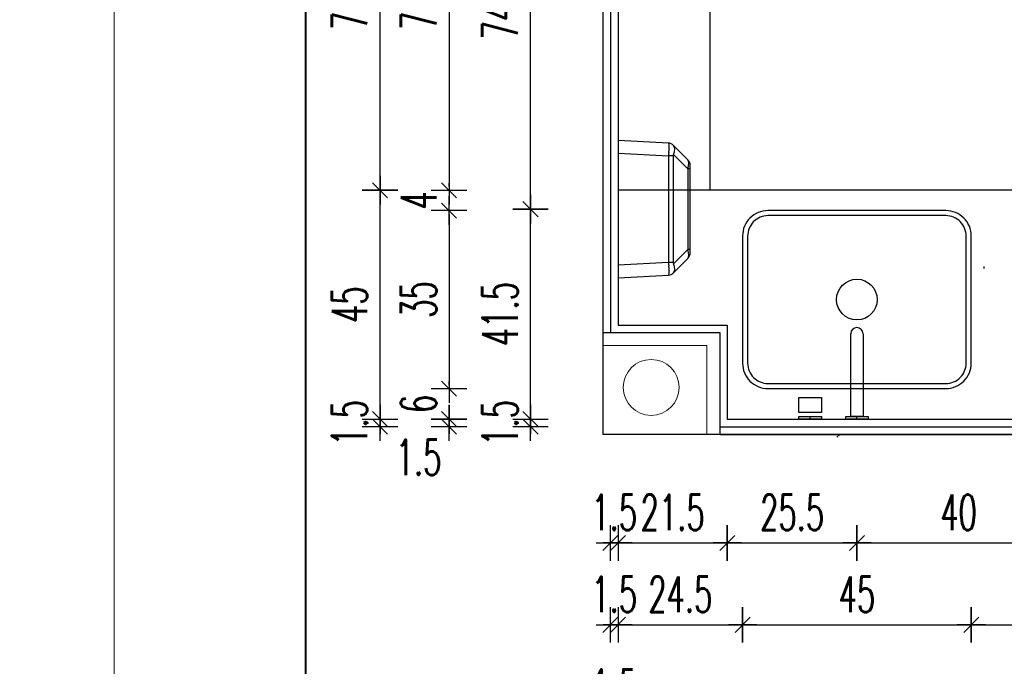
# Model space of a CAD drawing. Header units: centimetres. Extents: x -15121 to 30567, y -60641 to 0.
# Tile 226 of 256: x 10370 to 10564, y -24898 to -24771. Entities that reach past the tile are written whole.
import ezdxf

# ---------------------------------------------------------------- set-up
doc = ezdxf.new("R2010")
doc.units = ezdxf.units.CM
doc.header["$LTSCALE"] = 60
doc.layers.add('A Obramowanie', color=7, linetype='Continuous', lineweight=15, plot=False)
doc.layers.add('A Ramka', color=5, linetype='Continuous', lineweight=40)
doc.layers.add('opisy', color=1, linetype='Continuous', lineweight=15)
for name, color, linetype in [('A-----SZ', 8, 'Continuous'), ('AIKA podłoga wc pod meble', 8, 'Continuous'), ('AIKA sanitariaty', 7, 'Continuous'), ('AIKA TYNK', 5, 'Continuous'), ('AIKA widoki wymiarowanie', 7, 'Continuous'), ('AIKA widokowe', 7, 'Continuous'), ('AIKA wymiarowanie gnaizdka rzut lobby', 7, 'Continuous'), ('AIKA ŚCIANA', 8, 'Continuous')]:
    doc.layers.add(name, color=color, linetype=linetype)
doc.styles.add('wymiar', font='txt.shx', dxfattribs={"width": 0.6})
doc.dimstyles.new('Dwudziestka', dxfattribs={"dimtxt": 7, "dimasz": 0.7, "dimexe": 5, "dimexo": 0, "dimgap": 2.5, "dimtad": 1, "dimtoh": 1, "dimdec": 3, "dimrnd": 0.5, "dimdsep": 46, "dimtxsty": 'wymiar', "dimblk": 'znacznik', "dimcen": 0, "dimdle": 5, "dimse1": 1, "dimse2": 1, "dimclrd": 256, "dimclre": 256, "dimclrt": 256, "dimadec": 0, "dimazin": 0, "dimtfac": 0.4, "dimtdec": 3, "dimtix": 1, "dimtofl": 0, "dimtmove": 2, "dimatfit": 3, "dimldrblk": 'znacznik', "dimfxl": 1, "dimtolj": 1, "dimarcsym": 0})

# ---------------------------------------------------------------- blocks, each defined once
blk = doc.blocks.new('SL umywalka 45')
at = {"layer": 'AIKA sanitariaty'}
for points in [[(-17.5, -17.5), (17.5, -17.5, 0.414214), (22.5, -12.5), (22.5, 12.5, 0.414214), (17.5, 17.5), (-17.5, 17.5, 0.414214), (-22.5, 12.5), (-22.5, -12.5, 0.414214)], [(-17.5, -16.5), (17.5, -16.5, 0.414214), (21.5, -12.5), (21.5, 12.5, 0.414214), (17.5, 16.5), (-17.5, 16.5, 0.414214), (-21.5, 12.5), (-21.5, -12.5, 0.414214)]]:
    blk.add_lwpolyline(points, format="xyb", close=True, dxfattribs=at)
blk.add_circle((0, 0), 4, dxfattribs=at)
blk = doc.blocks.new('SL suszarka do rąk góra')
at = {"layer": 'AIKA widokowe'}
for p, q in [((-11, 0), (-13.5, 0)), ((-13.5, 0), (-12.98, -9.92)), ((-10.48, -9.92), (-11, 0)), ((11, 0), (-11, 0)), ((11, 0), (10.48, -9.92)), ((13.5, 0), (11, 0)), ((12.98, -9.92), (13.5, 0)), ((-12.54, -10.91), (-12.51, -10.94)), ((-12.51, -10.94), (-9.69, -13.76)), ((-7.92, -13.76), (-10.74, -10.94)), ((10.48, -9.92), (-10.48, -9.92)), ((-10.48, -10.91), (-10.48, -9.92)), ((-10.48, -10.91), (10.48, -10.91)), ((10.74, -10.94), (7.92, -13.76)), ((9.69, -13.76), (12.51, -10.94)), ((10.48, -10.91), (10.48, -9.92)), ((12.51, -10.94), (12.54, -10.91)), ((-8.63, -14.2), (-7.92, -14.2)), ((7.92, -13.76), (-7.92, -13.76)), ((-7.92, -14.2), (-7.92, -13.76)), ((-7.92, -14.2), (7.92, -14.2)), ((7.92, -14.2), (7.92, -13.76)), ((7.92, -14.2), (8.63, -14.2))]:
    blk.add_line(p, q, dxfattribs=at)
for centre, start, end in [((-11.48, -9.85), 183, 225), ((11.48, -9.85), 315, 357), ((-8.63, -12.7), 225, 270), ((8.63, -12.7), 270, 315)]:
    blk.add_arc(centre, 1.5, start, end, dxfattribs=at)
for centre, major_axis, ratio, start_param, end_param in [((-10.43, -10.9), (-2.55, 0.98), 0.026186, 0.011642, 0.272072), ((-10.5, -9.41), (-2.48, -0.48), 0.181937, 0.23532, 1.282518), ((-10.5, -9.41), (-2.07, -1.45), 0.488826, 0.0861, 1.133298), ((-10.43, -10.9), (-2.5, -0.07), 0.391695, 4.725364, 4.985794), ((-10.43, -11.96), (-0.435, 0.977), 0.924938, 5.892541, 6.15297), ((10.43, -10.9), (-2.5, 0.07), 0.391695, 4.438984, 4.699414), ((10.43, -11.96), (0.435, 0.977), 0.924938, 0.130215, 0.390645), ((10.5, -9.41), (2.07, -1.45), 0.488826, 5.149887, 6.197085), ((10.5, -9.41), (2.48, -0.48), 0.181937, 5.000667, 6.047865), ((10.43, -10.9), (2.55, 0.98), 0.026186, 6.011113, 6.271543), ((-7.21, -12.7), (-2.53, -0.97), 0.29403, 0.130209, 1.177407), ((7.21, -12.7), (2.53, -0.97), 0.29403, 5.105779, 6.152976)]:
    blk.add_ellipse(centre, major_axis=major_axis, ratio=ratio, start_param=start_param, end_param=end_param, dxfattribs=at)
blk = doc.blocks.new('znacznik')
at = {"color": 0}
for points in [[(0, -5), (0, 5)], [(-4, 0), (4, 0)]]:
    blk.add_lwpolyline(points, dxfattribs=at)
at = {"color": 1}
blk.add_lwpolyline([(-2.12, -2.12), (2.12, 2.12)], dxfattribs=at)
blk = doc.blocks.new('*D6479')
at = {"layer": 'AIKA widoki wymiarowanie', "lineweight": -2, "transparency": 16777216}
for p, q in [((10485.97, -24874.15), (10485.27, -24874.15)), ((10488.87, -24874.15), (10489.57, -24874.15))]:
    blk.add_line(p, q, dxfattribs=at)
at = {"layer": 'Defpoints', "color": 0, "transparency": 16777216}
for p in [(10486.67, -24829.64), (10488.17, -24829.64), (10488.17, -24874.15)]:
    blk.add_point(p, dxfattribs=at)
at = {"layer": 'AIKA widoki wymiarowanie', "lineweight": -2, "transparency": 16777216, "xscale": 0.7, "yscale": 0.7, "zscale": 0.7}
blk.add_blockref('znacznik', (10486.67, -24874.15), dxfattribs=at)
at = {"layer": 'AIKA widoki wymiarowanie', "lineweight": -2, "transparency": 16777216, "xscale": 0.7, "yscale": 0.7, "zscale": 0.7, "rotation": 180}
blk.add_blockref('znacznik', (10488.17, -24874.15), dxfattribs=at)
at = {"layer": 'AIKA widoki wymiarowanie', "transparency": 16777216, "insert": (10487.42, -24868.15), "char_height": 7, "attachment_point": 5, "style": 'wymiar'}
blk.add_mtext('\\A1;1.5', dxfattribs=at)
blk = doc.blocks.new('*D6480')
at = {"layer": 'AIKA widoki wymiarowanie', "lineweight": -2, "transparency": 16777216}
blk.add_line((10488.87, -24874.15), (10508.97, -24874.15), dxfattribs=at)
at = {"layer": 'Defpoints', "color": 0, "transparency": 16777216}
for p in [(10488.17, -24829.64), (10509.67, -24831.3), (10509.67, -24874.15)]:
    blk.add_point(p, dxfattribs=at)
at = {"layer": 'AIKA widoki wymiarowanie', "lineweight": -2, "transparency": 16777216, "xscale": 0.7, "yscale": 0.7, "zscale": 0.7, "rotation": 180}
blk.add_blockref('znacznik', (10488.17, -24874.15), dxfattribs=at)
at = {"layer": 'AIKA widoki wymiarowanie', "lineweight": -2, "transparency": 16777216, "xscale": 0.7, "yscale": 0.7, "zscale": 0.7}
blk.add_blockref('znacznik', (10509.67, -24874.15), dxfattribs=at)
at = {"layer": 'AIKA widoki wymiarowanie', "transparency": 16777216, "insert": (10498.92, -24868.15), "char_height": 7, "attachment_point": 5, "style": 'wymiar'}
blk.add_mtext('\\A1;21.5', dxfattribs=at)
blk = doc.blocks.new('*D6481')
at = {"layer": 'AIKA widoki wymiarowanie', "lineweight": -2, "transparency": 16777216}
blk.add_line((10510.37, -24874.15), (10534.47, -24874.15), dxfattribs=at)
at = {"layer": 'Defpoints', "color": 0, "transparency": 16777216}
for p in [(10535.17, -24826.3), (10509.67, -24831.3), (10535.17, -24874.15)]:
    blk.add_point(p, dxfattribs=at)
at = {"layer": 'AIKA widoki wymiarowanie', "lineweight": -2, "transparency": 16777216, "xscale": 0.7, "yscale": 0.7, "zscale": 0.7, "rotation": 180}
blk.add_blockref('znacznik', (10509.67, -24874.15), dxfattribs=at)
at = {"layer": 'AIKA widoki wymiarowanie', "lineweight": -2, "transparency": 16777216, "xscale": 0.7, "yscale": 0.7, "zscale": 0.7}
blk.add_blockref('znacznik', (10535.17, -24874.15), dxfattribs=at)
at = {"layer": 'AIKA widoki wymiarowanie', "transparency": 16777216, "insert": (10522.42, -24868.15), "char_height": 7, "attachment_point": 5, "style": 'wymiar'}
blk.add_mtext('\\A1;25.5', dxfattribs=at)
blk = doc.blocks.new('*D6482')
at = {"layer": 'AIKA widoki wymiarowanie', "lineweight": -2, "transparency": 16777216}
blk.add_line((10535.87, -24874.15), (10574.47, -24874.15), dxfattribs=at)
at = {"layer": 'Defpoints', "color": 0, "transparency": 16777216}
for p in [(10535.17, -24826.3), (10575.17, -24842.57), (10575.17, -24874.15)]:
    blk.add_point(p, dxfattribs=at)
at = {"layer": 'AIKA widoki wymiarowanie', "lineweight": -2, "transparency": 16777216, "xscale": 0.7, "yscale": 0.7, "zscale": 0.7, "rotation": 180}
blk.add_blockref('znacznik', (10535.17, -24874.15), dxfattribs=at)
at = {"layer": 'AIKA widoki wymiarowanie', "lineweight": -2, "transparency": 16777216, "xscale": 0.7, "yscale": 0.7, "zscale": 0.7}
blk.add_blockref('znacznik', (10575.17, -24874.15), dxfattribs=at)
at = {"layer": 'AIKA widoki wymiarowanie', "transparency": 16777216, "insert": (10555.17, -24868.15), "char_height": 7, "attachment_point": 5, "style": 'wymiar'}
blk.add_mtext('\\A1;40', dxfattribs=at)
blk = doc.blocks.new('*D6488')
at = {"layer": 'AIKA widoki wymiarowanie', "lineweight": -2, "transparency": 16777216}
for p, q in [((10485.97, -24890.25), (10485.27, -24890.25)), ((10488.87, -24890.25), (10489.57, -24890.25))]:
    blk.add_line(p, q, dxfattribs=at)
at = {"layer": 'Defpoints', "color": 0, "transparency": 16777216}
for p in [(10486.67, -24828.06), (10488.17, -24828.06), (10488.17, -24890.25)]:
    blk.add_point(p, dxfattribs=at)
at = {"layer": 'AIKA widoki wymiarowanie', "lineweight": -2, "transparency": 16777216, "xscale": 0.7, "yscale": 0.7, "zscale": 0.7}
blk.add_blockref('znacznik', (10486.67, -24890.25), dxfattribs=at)
at = {"layer": 'AIKA widoki wymiarowanie', "lineweight": -2, "transparency": 16777216, "xscale": 0.7, "yscale": 0.7, "zscale": 0.7, "rotation": 180}
blk.add_blockref('znacznik', (10488.17, -24890.25), dxfattribs=at)
at = {"layer": 'AIKA widoki wymiarowanie', "transparency": 16777216, "insert": (10487.42, -24884.25), "char_height": 7, "attachment_point": 5, "style": 'wymiar'}
blk.add_mtext('\\A1;1.5', dxfattribs=at)
blk = doc.blocks.new('*D6489')
at = {"layer": 'AIKA widoki wymiarowanie', "lineweight": -2, "transparency": 16777216}
blk.add_line((10488.87, -24890.25), (10511.97, -24890.25), dxfattribs=at)
at = {"layer": 'Defpoints', "color": 0, "transparency": 16777216}
for p in [(10512.67, -24823.46), (10488.17, -24828.06), (10512.67, -24890.25)]:
    blk.add_point(p, dxfattribs=at)
at = {"layer": 'AIKA widoki wymiarowanie', "lineweight": -2, "transparency": 16777216, "xscale": 0.7, "yscale": 0.7, "zscale": 0.7, "rotation": 180}
blk.add_blockref('znacznik', (10488.17, -24890.25), dxfattribs=at)
at = {"layer": 'AIKA widoki wymiarowanie', "lineweight": -2, "transparency": 16777216, "xscale": 0.7, "yscale": 0.7, "zscale": 0.7}
blk.add_blockref('znacznik', (10512.67, -24890.25), dxfattribs=at)
at = {"layer": 'AIKA widoki wymiarowanie', "transparency": 16777216, "insert": (10500.42, -24884.25), "char_height": 7, "attachment_point": 5, "style": 'wymiar'}
blk.add_mtext('\\A1;24.5', dxfattribs=at)
blk = doc.blocks.new('*D6490')
at = {"layer": 'AIKA widoki wymiarowanie', "lineweight": -2, "transparency": 16777216}
blk.add_line((10513.37, -24890.25), (10556.97, -24890.25), dxfattribs=at)
at = {"layer": 'Defpoints', "color": 0, "transparency": 16777216}
for p in [(10512.67, -24823.46), (10557.67, -24826.3), (10557.67, -24890.25)]:
    blk.add_point(p, dxfattribs=at)
at = {"layer": 'AIKA widoki wymiarowanie', "lineweight": -2, "transparency": 16777216, "xscale": 0.7, "yscale": 0.7, "zscale": 0.7, "rotation": 180}
blk.add_blockref('znacznik', (10512.67, -24890.25), dxfattribs=at)
at = {"layer": 'AIKA widoki wymiarowanie', "lineweight": -2, "transparency": 16777216, "xscale": 0.7, "yscale": 0.7, "zscale": 0.7}
blk.add_blockref('znacznik', (10557.67, -24890.25), dxfattribs=at)
at = {"layer": 'AIKA widoki wymiarowanie', "transparency": 16777216, "insert": (10535.17, -24884.25), "char_height": 7, "attachment_point": 5, "style": 'wymiar'}
blk.add_mtext('\\A1;45', dxfattribs=at)
blk = doc.blocks.new('*D6491')
at = {"layer": 'AIKA widoki wymiarowanie', "lineweight": -2, "transparency": 16777216}
blk.add_line((10558.37, -24890.25), (10591.97, -24890.25), dxfattribs=at)
at = {"layer": 'Defpoints', "color": 0, "transparency": 16777216}
for p in [(10557.67, -24826.3), (10592.67, -24826.3), (10592.67, -24890.25)]:
    blk.add_point(p, dxfattribs=at)
at = {"layer": 'AIKA widoki wymiarowanie', "lineweight": -2, "transparency": 16777216, "xscale": 0.7, "yscale": 0.7, "zscale": 0.7, "rotation": 180}
blk.add_blockref('znacznik', (10557.67, -24890.25), dxfattribs=at)
at = {"layer": 'AIKA widoki wymiarowanie', "lineweight": -2, "transparency": 16777216, "xscale": 0.7, "yscale": 0.7, "zscale": 0.7}
blk.add_blockref('znacznik', (10592.67, -24890.25), dxfattribs=at)
at = {"layer": 'AIKA widoki wymiarowanie', "transparency": 16777216, "insert": (10575.17, -24884.25), "char_height": 7, "attachment_point": 5, "style": 'wymiar'}
blk.add_mtext('\\A1;35', dxfattribs=at)
blk = doc.blocks.new('*D6306')
at = {"layer": 'AIKA widoki wymiarowanie', "lineweight": -2, "transparency": 16777216}
for p, q in [((10485.97, -24908.51), (10485.27, -24908.51)), ((10488.87, -24908.51), (10489.57, -24908.51))]:
    blk.add_line(p, q, dxfattribs=at)
at = {"layer": 'Defpoints', "color": 0, "transparency": 16777216}
for p in [(10486.67, -24828.06), (10488.17, -24828.06), (10488.17, -24908.51)]:
    blk.add_point(p, dxfattribs=at)
at = {"layer": 'AIKA widoki wymiarowanie', "lineweight": -2, "transparency": 16777216, "xscale": 0.7, "yscale": 0.7, "zscale": 0.7}
blk.add_blockref('znacznik', (10486.67, -24908.51), dxfattribs=at)
at = {"layer": 'AIKA widoki wymiarowanie', "lineweight": -2, "transparency": 16777216, "xscale": 0.7, "yscale": 0.7, "zscale": 0.7, "rotation": 180}
blk.add_blockref('znacznik', (10488.17, -24908.51), dxfattribs=at)
at = {"layer": 'AIKA widoki wymiarowanie', "transparency": 16777216, "insert": (10487.42, -24902.51), "char_height": 7, "attachment_point": 5, "style": 'wymiar'}
blk.add_mtext('\\A1;1.5', dxfattribs=at)
blk = doc.blocks.new('*D6307')
at = {"layer": 'AIKA widoki wymiarowanie', "lineweight": -2, "transparency": 16777216}
blk.add_line((10488.87, -24908.51), (10730.63, -24908.51), dxfattribs=at)
at = {"layer": 'Defpoints', "color": 0, "transparency": 16777216}
for p in [(10488.17, -24828.06), (10731.33, -24849.8), (10731.33, -24908.51)]:
    blk.add_point(p, dxfattribs=at)
at = {"layer": 'AIKA widoki wymiarowanie', "lineweight": -2, "transparency": 16777216, "xscale": 0.7, "yscale": 0.7, "zscale": 0.7, "rotation": 180}
blk.add_blockref('znacznik', (10488.17, -24908.51), dxfattribs=at)
at = {"layer": 'AIKA widoki wymiarowanie', "lineweight": -2, "transparency": 16777216, "xscale": 0.7, "yscale": 0.7, "zscale": 0.7}
blk.add_blockref('znacznik', (10731.33, -24908.51), dxfattribs=at)
at = {"layer": 'AIKA widoki wymiarowanie', "transparency": 16777216, "insert": (10609.75, -24902.51), "char_height": 7, "attachment_point": 5, "style": 'wymiar'}
blk.add_mtext('\\A1;243', dxfattribs=at)
blk = doc.blocks.new('*D6497')
at = {"layer": 'AIKA widoki wymiarowanie', "lineweight": -2, "transparency": 16777216}
for p, q in [((10470.94, -24849.1), (10470.94, -24848.4)), ((10470.94, -24852), (10470.94, -24852.7))]:
    blk.add_line(p, q, dxfattribs=at)
at = {"layer": 'Defpoints', "color": 0, "transparency": 16777216}
for p in [(10470.94, -24849.8), (10517.68, -24849.8), (10517.68, -24851.3)]:
    blk.add_point(p, dxfattribs=at)
at = {"layer": 'AIKA widoki wymiarowanie', "lineweight": -2, "transparency": 16777216, "xscale": 0.7, "yscale": 0.7, "zscale": 0.7}
for p, rotation in [((10470.94, -24849.8), 270), ((10470.94, -24851.3), 90)]:
    blk.add_blockref('znacznik', p, dxfattribs=dict(at, rotation=rotation))
at = {"layer": 'AIKA widoki wymiarowanie', "transparency": 16777216, "insert": (10464.94, -24850.55), "char_height": 7, "attachment_point": 5, "rotation": 90, "style": 'wymiar'}
blk.add_mtext('\\A1;1.5', dxfattribs=at)
blk = doc.blocks.new('*D6498')
at = {"layer": 'AIKA widoki wymiarowanie', "lineweight": -2, "transparency": 16777216}
blk.add_line((10470.94, -24849.1), (10470.94, -24809.22), dxfattribs=at)
at = {"layer": 'Defpoints', "color": 0, "transparency": 16777216}
for p in [(10470.94, -24808.52), (10488.17, -24808.52), (10517.68, -24849.8)]:
    blk.add_point(p, dxfattribs=at)
at = {"layer": 'AIKA widoki wymiarowanie', "lineweight": -2, "transparency": 16777216, "xscale": 0.7, "yscale": 0.7, "zscale": 0.7}
for p, rotation in [((10470.94, -24808.52), 90), ((10470.94, -24849.8), 270)]:
    blk.add_blockref('znacznik', p, dxfattribs=dict(at, rotation=rotation))
at = {"layer": 'AIKA widoki wymiarowanie', "transparency": 16777216, "insert": (10464.94, -24829.16), "char_height": 7, "attachment_point": 5, "rotation": 90, "style": 'wymiar'}
blk.add_mtext('\\A1;41.5', dxfattribs=at)
blk = doc.blocks.new('*D6499')
at = {"layer": 'AIKA widoki wymiarowanie', "lineweight": -2, "transparency": 16777216}
blk.add_line((10470.94, -24807.82), (10470.94, -24735.3), dxfattribs=at)
at = {"layer": 'Defpoints', "color": 0, "transparency": 16777216}
for p in [(10470.94, -24734.6), (10493.66, -24734.6), (10488.17, -24808.52)]:
    blk.add_point(p, dxfattribs=at)
at = {"layer": 'AIKA widoki wymiarowanie', "lineweight": -2, "transparency": 16777216, "xscale": 0.7, "yscale": 0.7, "zscale": 0.7}
for p, rotation in [((10470.94, -24734.6), 90), ((10470.94, -24808.52), 270)]:
    blk.add_blockref('znacznik', p, dxfattribs=dict(at, rotation=rotation))
at = {"layer": 'AIKA widoki wymiarowanie', "transparency": 16777216, "insert": (10464.94, -24771.56), "char_height": 7, "attachment_point": 5, "rotation": 90, "style": 'wymiar'}
blk.add_mtext('\\A1;74', dxfattribs=at)
blk = doc.blocks.new('*D6511')
at = {"layer": 'AIKA widoki wymiarowanie', "lineweight": -2, "transparency": 16777216}
blk.add_line((10454.93, -24735.3), (10454.93, -24804.1), dxfattribs=at)
at = {"layer": 'Defpoints', "color": 0, "transparency": 16777216}
for p in [(10508.83, -24734.6), (10454.93, -24804.8), (10511.8, -24804.8)]:
    blk.add_point(p, dxfattribs=at)
at = {"layer": 'AIKA widoki wymiarowanie', "lineweight": -2, "transparency": 16777216, "xscale": 0.7, "yscale": 0.7, "zscale": 0.7}
for p, rotation in [((10454.93, -24734.6), 90), ((10454.93, -24804.8), 270)]:
    blk.add_blockref('znacznik', p, dxfattribs=dict(at, rotation=rotation))
at = {"layer": 'AIKA widoki wymiarowanie', "transparency": 16777216, "insert": (10448.93, -24769.7), "char_height": 7, "attachment_point": 5, "rotation": 90, "style": 'wymiar'}
blk.add_mtext('\\A1;70', dxfattribs=at)
blk = doc.blocks.new('*D6512')
at = {"layer": 'AIKA widoki wymiarowanie', "lineweight": -2, "transparency": 16777216}
for p, q in [((10454.93, -24804.1), (10454.93, -24803.4)), ((10454.93, -24809.5), (10454.93, -24810.2))]:
    blk.add_line(p, q, dxfattribs=at)
at = {"layer": 'Defpoints', "color": 0, "transparency": 16777216}
for p in [(10511.8, -24804.8), (10454.93, -24808.8), (10527.95, -24808.8)]:
    blk.add_point(p, dxfattribs=at)
at = {"layer": 'AIKA widoki wymiarowanie', "lineweight": -2, "transparency": 16777216, "xscale": 0.7, "yscale": 0.7, "zscale": 0.7}
for p, rotation in [((10454.93, -24804.8), 270), ((10454.93, -24808.8), 90)]:
    blk.add_blockref('znacznik', p, dxfattribs=dict(at, rotation=rotation))
at = {"layer": 'AIKA widoki wymiarowanie', "transparency": 16777216, "insert": (10448.93, -24806.8), "char_height": 7, "attachment_point": 5, "rotation": 90, "style": 'wymiar'}
blk.add_mtext('\\A1;4', dxfattribs=at)
blk = doc.blocks.new('*D6513')
at = {"layer": 'AIKA widoki wymiarowanie', "lineweight": -2, "transparency": 16777216}
blk.add_line((10454.93, -24809.5), (10454.93, -24843.1), dxfattribs=at)
at = {"layer": 'Defpoints', "color": 0, "transparency": 16777216}
for p in [(10527.95, -24808.8), (10454.93, -24843.8), (10531.44, -24843.8)]:
    blk.add_point(p, dxfattribs=at)
at = {"layer": 'AIKA widoki wymiarowanie', "lineweight": -2, "transparency": 16777216, "xscale": 0.7, "yscale": 0.7, "zscale": 0.7}
for p, rotation in [((10454.93, -24808.8), 90), ((10454.93, -24843.8), 270)]:
    blk.add_blockref('znacznik', p, dxfattribs=dict(at, rotation=rotation))
at = {"layer": 'AIKA widoki wymiarowanie', "transparency": 16777216, "insert": (10448.93, -24826.3), "char_height": 7, "attachment_point": 5, "rotation": 90, "style": 'wymiar'}
blk.add_mtext('\\A1;35', dxfattribs=at)
blk = doc.blocks.new('*D6514')
at = {"layer": 'AIKA widoki wymiarowanie', "lineweight": -2, "transparency": 16777216}
for p, q in [((10454.93, -24843.1), (10454.93, -24842.4)), ((10454.93, -24850.5), (10454.93, -24851.2))]:
    blk.add_line(p, q, dxfattribs=at)
at = {"layer": 'Defpoints', "color": 0, "transparency": 16777216}
for p in [(10531.44, -24843.8), (10454.93, -24849.8), (10532.97, -24849.8)]:
    blk.add_point(p, dxfattribs=at)
at = {"layer": 'AIKA widoki wymiarowanie', "lineweight": -2, "transparency": 16777216, "xscale": 0.7, "yscale": 0.7, "zscale": 0.7}
for p, rotation in [((10454.93, -24843.8), 270), ((10454.93, -24849.8), 90)]:
    blk.add_blockref('znacznik', p, dxfattribs=dict(at, rotation=rotation))
at = {"layer": 'AIKA widoki wymiarowanie', "transparency": 16777216, "insert": (10448.93, -24846.8), "char_height": 7, "attachment_point": 5, "rotation": 90, "style": 'wymiar'}
blk.add_mtext('\\A1;6', dxfattribs=at)
blk = doc.blocks.new('*D6515')
at = {"layer": 'AIKA widoki wymiarowanie', "lineweight": -2, "transparency": 16777216}
for p, q in [((10454.93, -24849.1), (10454.93, -24848.4)), ((10454.93, -24852), (10454.93, -24852.7))]:
    blk.add_line(p, q, dxfattribs=at)
at = {"layer": 'Defpoints', "color": 0, "transparency": 16777216}
for p in [(10532.97, -24849.8), (10454.93, -24851.3), (10508.17, -24851.3)]:
    blk.add_point(p, dxfattribs=at)
at = {"layer": 'AIKA widoki wymiarowanie', "lineweight": -2, "transparency": 16777216, "xscale": 0.7, "yscale": 0.7, "zscale": 0.7}
for p, rotation in [((10454.93, -24849.8), 270), ((10454.93, -24851.3), 90)]:
    blk.add_blockref('znacznik', p, dxfattribs=dict(at, rotation=rotation))
at = {"layer": 'AIKA widoki wymiarowanie', "transparency": 16777216, "insert": (10448.93, -24857.31), "char_height": 7, "attachment_point": 5, "style": 'wymiar'}
blk.add_mtext('\\A1;1.5', dxfattribs=at)
blk = doc.blocks.new('*D6309')
at = {"layer": 'AIKA widoki wymiarowanie', "lineweight": -2, "transparency": 16777216}
for p, q in [((10441.34, -24849.1), (10441.34, -24848.4)), ((10441.34, -24852), (10441.34, -24852.7))]:
    blk.add_line(p, q, dxfattribs=at)
at = {"layer": 'Defpoints', "color": 0, "transparency": 16777216}
for p in [(10441.34, -24849.8), (10517.68, -24849.8), (10517.68, -24851.3)]:
    blk.add_point(p, dxfattribs=at)
at = {"layer": 'AIKA widoki wymiarowanie', "lineweight": -2, "transparency": 16777216, "xscale": 0.7, "yscale": 0.7, "zscale": 0.7}
for p, rotation in [((10441.34, -24849.8), 270), ((10441.34, -24851.3), 90)]:
    blk.add_blockref('znacznik', p, dxfattribs=dict(at, rotation=rotation))
at = {"layer": 'AIKA widoki wymiarowanie', "transparency": 16777216, "insert": (10435.34, -24850.55), "char_height": 7, "attachment_point": 5, "rotation": 90, "style": 'wymiar'}
blk.add_mtext('\\A1;1.5', dxfattribs=at)
blk = doc.blocks.new('*D6516')
at = {"layer": 'AIKA widoki wymiarowanie', "lineweight": -2, "transparency": 16777216}
blk.add_line((10441.34, -24849.1), (10441.34, -24805.5), dxfattribs=at)
at = {"layer": 'Defpoints', "color": 0, "transparency": 16777216}
for p in [(10441.34, -24804.8), (10533.25, -24804.8), (10517.68, -24849.8)]:
    blk.add_point(p, dxfattribs=at)
at = {"layer": 'AIKA widoki wymiarowanie', "lineweight": -2, "transparency": 16777216, "xscale": 0.7, "yscale": 0.7, "zscale": 0.7}
for p, rotation in [((10441.34, -24804.8), 90), ((10441.34, -24849.8), 270)]:
    blk.add_blockref('znacznik', p, dxfattribs=dict(at, rotation=rotation))
at = {"layer": 'AIKA widoki wymiarowanie', "transparency": 16777216, "insert": (10435.34, -24827.3), "char_height": 7, "attachment_point": 5, "rotation": 90, "style": 'wymiar'}
blk.add_mtext('\\A1;45', dxfattribs=at)
blk = doc.blocks.new('*D6517')
at = {"layer": 'AIKA widoki wymiarowanie', "lineweight": -2, "transparency": 16777216}
blk.add_line((10441.34, -24804.1), (10441.34, -24735.3), dxfattribs=at)
at = {"layer": 'Defpoints', "color": 0, "transparency": 16777216}
for p in [(10441.34, -24734.6), (10533.17, -24734.6), (10533.25, -24804.8)]:
    blk.add_point(p, dxfattribs=at)
at = {"layer": 'AIKA widoki wymiarowanie', "lineweight": -2, "transparency": 16777216, "xscale": 0.7, "yscale": 0.7, "zscale": 0.7}
for p, rotation in [((10441.34, -24734.6), 90), ((10441.34, -24804.8), 270)]:
    blk.add_blockref('znacznik', p, dxfattribs=dict(at, rotation=rotation))
at = {"layer": 'AIKA widoki wymiarowanie', "transparency": 16777216, "insert": (10435.34, -24769.7), "char_height": 7, "attachment_point": 5, "rotation": 90, "style": 'wymiar'}
blk.add_mtext('\\A1;70', dxfattribs=at)

msp = doc.modelspace()

# ---------------------------------------------------------------- linework, layer by layer
at = {"layer": 'A Obramowanie', "transparency": 33554610}
for points in [[(10389.0664, -25975.0194), (8155.9272, -25975.0194), (8155.9272, -24408.9094), (10389.0664, -24408.9094)], [(12622.2057, -25975.0194), (10389.0664, -25975.0194), (10389.0664, -24408.9094), (12622.2057, -24408.9094)]]:
    msp.add_lwpolyline(points, close=True, dxfattribs=at)
at = {"layer": 'A Ramka', "transparency": 33554610}
msp.add_lwpolyline([(12584.6108, -24449.4644), (10426.6614, -24449.4644), (10426.6614, -25934.4644), (12584.6108, -25934.4644)], close=True, dxfattribs=at)
at = {"layer": 'A-----SZ'}
msp.add_line((10531.7854, -24852.8018), (10531.2293, -24853.358), dxfattribs=at)
at = {"layer": 'AIKA podłoga wc pod meble'}
msp.add_line((10506.2672, -24804.8018), (10506.2672, -24734.6018), dxfattribs=at)
at = {"layer": 'AIKA sanitariaty'}
for p, q in [((10533.9672, -24849.2918), (10533.9672, -24833.0018)), ((10536.3672, -24833.0018), (10536.3672, -24849.2918)), ((10523.7672, -24848.5085), (10523.7672, -24845.5353)), ((10523.7672, -24845.5353), (10528.1672, -24845.5353)), ((10528.1672, -24845.5353), (10528.1672, -24848.5085)), ((10528.1672, -24848.5085), (10523.7672, -24848.5085)), ((10523.7672, -24849.8018), (10523.7672, -24849.2918)), ((10523.7672, -24849.2918), (10528.1672, -24849.2918)), ((10528.1672, -24849.8018), (10523.7672, -24849.8018)), ((10525.9672, -24849.8018), (10525.9672, -24849.2918)), ((10528.1672, -24849.2918), (10528.1672, -24849.8018)), ((10532.9672, -24849.8018), (10532.9672, -24849.2918)), ((10532.9672, -24849.2918), (10537.3672, -24849.2918)), ((10537.3672, -24849.8018), (10532.9672, -24849.8018)), ((10536.3672, -24849.2918), (10533.9672, -24849.2918)), ((10535.1672, -24849.8018), (10535.1672, -24849.2918)), ((10537.3672, -24849.2918), (10537.3672, -24849.8018))]:
    msp.add_line(p, q, dxfattribs=at)
at = {"layer": 'AIKA sanitariaty', "color": 8}
msp.add_lwpolyline([(10560.1672, -24819.8018, -0.02280923), (10560.1486, -24820.2092, -0.09716323)], format="xyb", dxfattribs=at)
at = {"layer": 'AIKA sanitariaty'}
msp.add_arc((10535.1672, -24833.0018), 1.2, 0, 180, dxfattribs=at)
at = {"layer": 'AIKA TYNK'}
for p, q in [((10486.6672, -24671.3018), (10486.6672, -24832.8018)), ((10486.6672, -24832.8018), (10508.1672, -24832.8018)), ((10508.1672, -24832.8018), (10508.1672, -24851.3018)), ((10508.1672, -24851.3018), (10732.8304, -24851.3018))]:
    msp.add_line(p, q, dxfattribs=at)
at = {"layer": 'AIKA widokowe'}
for p, q in [((10488.1672, -24672.8018), (10488.1672, -24831.3018)), ((10731.3304, -24804.8018), (10488.1672, -24804.8018)), ((10488.1672, -24831.3018), (10509.6672, -24831.3018)), ((10509.6672, -24831.3018), (10509.6672, -24849.8018)), ((10509.6672, -24849.8018), (10731.3304, -24849.8018))]:
    msp.add_line(p, q, dxfattribs=at)
at = {"layer": 'AIKA wymiarowanie gnaizdka rzut lobby', "color": 8}
msp.add_lwpolyline([(10550.6671, -24669.8018), (10485.1672, -24669.8018), (10485.1672, -24832.8018), (10508.1672, -24832.8018), (10508.1672, -24852.8018), (10734.3304, -24852.8018), (10734.3304, -24780.8018)], dxfattribs=at)
at = {"layer": 'AIKA ŚCIANA'}
for p in [(10485.1672, -24669.8018), (10734.3304, -24852.8018)]:
    msp.add_line(p, (10485.1672, -24852.8018), dxfattribs=at)
at = {"layer": 'opisy'}
for p, q in [((10485.1672, -24832.8018), (10508.1672, -24832.8018)), ((10508.1672, -24832.8018), (10508.1672, -24852.8018)), ((10557.1672, -24852.8018), (10513.1672, -24852.8018))]:
    msp.add_line(p, q, dxfattribs=at)
at = {"layer": 'opisy', "color": 8}
for p, q in [((10485.1672, -24835.3018), (10505.6672, -24835.3018)), ((10505.6672, -24835.3018), (10505.6672, -24852.8018))]:
    msp.add_line(p, q, dxfattribs=at)
at = {"layer": 'opisy'}
msp.add_circle((10494.6931, -24843.5719), 5.5, dxfattribs=at)

# ---------------------------------------------------------------- block references
at = {"layer": 'AIKA widokowe', "color": 6, "rotation": 90}
msp.add_blockref('SL suszarka do rąk góra', (10488.1672, -24808.5165), dxfattribs=at)
at = {"layer": 'AIKA widokowe', "color": 8}
msp.add_blockref('SL umywalka 45', (10535.1672, -24826.3018), dxfattribs=at)

# ---------------------------------------------------------------- dimensions: what is measured, and where the dimension line sits
at = {"layer": 'AIKA widoki wymiarowanie'}
for base, p1, p2, picture, middle in [((10441.3353, -24734.6018), (10533.2466, -24804.8018), (10533.1672, -24734.6018), '*D6517', (10435.3353, -24769.7018)), ((10454.9333, -24804.8018), (10508.8325, -24734.6018), (10511.8003, -24804.8018), '*D6511', (10448.9333, -24769.7018)), ((10470.9428, -24734.6018), (10488.1672, -24808.5165), (10493.658, -24734.6018), '*D6499', (10464.9428, -24771.5591)), ((10441.3353, -24804.8018), (10517.68, -24849.8018), (10533.2466, -24804.8018), '*D6516', (10435.3353, -24827.3018)), ((10454.9333, -24808.8018), (10511.8003, -24804.8018), (10527.9474, -24808.8018), '*D6512', (10448.9333, -24806.8018)), ((10454.9333, -24843.8018), (10527.9474, -24808.8018), (10531.4357, -24843.8018), '*D6513', (10448.9333, -24826.3018)), ((10470.9428, -24808.5165), (10517.68, -24849.8018), (10488.1672, -24808.5165), '*D6498', (10464.9428, -24829.1591)), ((10454.9333, -24849.8018), (10531.4357, -24843.8018), (10532.9672, -24849.8018), '*D6514', (10448.9333, -24846.8018)), ((10441.3353, -24849.8018), (10517.68, -24851.3018), (10517.68, -24849.8018), '*D6309', (10435.3353, -24850.5518)), ((10470.9428, -24849.8018), (10517.68, -24851.3018), (10517.68, -24849.8018), '*D6497', (10464.9428, -24850.5518))]:
    dim = msp.add_linear_dim(base=base, p1=p1, p2=p2, angle=90, dimstyle='Dwudziestka', dxfattribs=at)
    dim.commit()
    dim.dimension.update_dxf_attribs({"geometry": picture, "text_midpoint": middle})
for base, p1, p2, picture, middle in [((10512.6672, -24890.2451), (10488.1672, -24828.0604), (10512.6672, -24823.4612), '*D6489', (10500.4172, -24884.2451)), ((10557.6672, -24890.2451), (10512.6672, -24823.4612), (10557.6672, -24826.3018), '*D6490', (10535.1672, -24884.2451)), ((10535.1672, -24874.149), (10509.6672, -24831.3018), (10535.1672, -24826.3018), '*D6481', (10522.4172, -24868.149)), ((10575.1672, -24874.149), (10535.1672, -24826.3018), (10575.1672, -24842.5653), '*D6482', (10555.1672, -24868.149)), ((10592.6672, -24890.2451), (10557.6672, -24826.3018), (10592.6672, -24826.3018), '*D6491', (10575.1672, -24884.2451)), ((10488.1672, -24890.2451), (10486.6672, -24828.0604), (10488.1672, -24828.0604), '*D6488', (10487.4172, -24884.2451)), ((10488.1672, -24908.5108), (10486.6672, -24828.0604), (10488.1672, -24828.0604), '*D6306', (10487.4172, -24902.5108)), ((10731.3304, -24908.5108), (10488.1672, -24828.0604), (10731.3304, -24849.8018), '*D6307', (10609.7488, -24902.5108)), ((10488.1672, -24874.149), (10486.6672, -24829.645), (10488.1672, -24829.645), '*D6479', (10487.4172, -24868.149)), ((10509.6672, -24874.149), (10488.1672, -24829.645), (10509.6672, -24831.3018), '*D6480', (10498.9172, -24868.149))]:
    dim = msp.add_linear_dim(base=base, p1=p1, p2=p2, dimstyle='Dwudziestka', dxfattribs=at)
    dim.commit()
    dim.dimension.update_dxf_attribs({"geometry": picture, "text_midpoint": middle})
dim = msp.add_linear_dim(base=(10454.9333, -24851.3018), p1=(10532.9672, -24849.8018), p2=(10508.1672, -24851.3018), angle=90, dimstyle='Dwudziestka', dxfattribs=at)
dim.commit()
dim.dimension.update_dxf_attribs({"geometry": '*D6515', "text_midpoint": (10448.9333, -24857.3095), "dimtype": 160})

doc.saveas('drawing.dxf')
